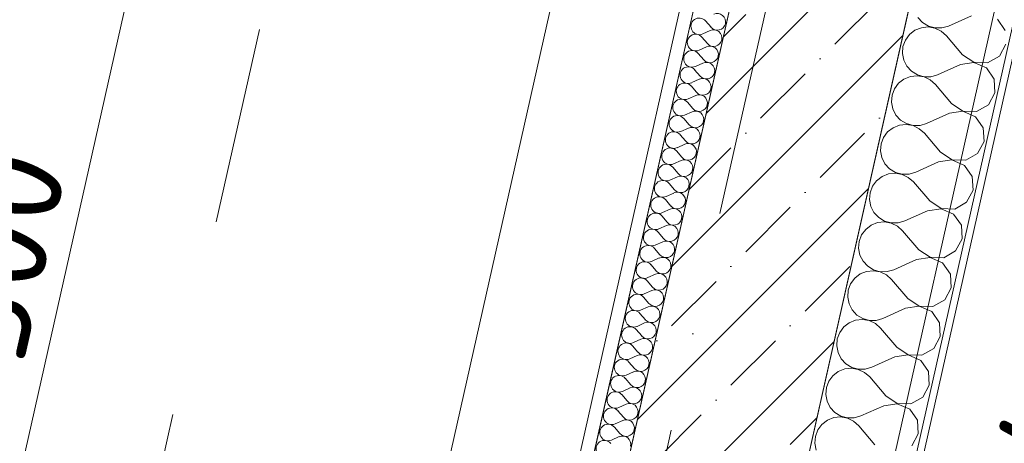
# Model space of a CAD drawing. Header units: millimetres. Extents: x -7218036 to -6936053, y 6003644 to 6210136.
# Tile 36 of 65: x -7186548 to -7185140, y 6137822 to 6138427. Entities that reach past the tile are written whole.
import ezdxf
from ezdxf.enums import TextEntityAlignment as Align

# ---------------------------------------------------------------- set-up
doc = ezdxf.new("R2010")
doc.units = ezdxf.units.MM
doc.header["$MEASUREMENT"] = 0
doc.linetypes.add('Штриховая', pattern=[564.444447, 282.222223, -282.222223])
doc.linetypes.add('Штрихпунктирная', pattern=[670.277762, 352.777767, -176.388884, 0, -141.111112])
for name, color, linetype in [('S - автостоянка.АР', 7, 'Continuous'), ('S - МОП.АР', 7, 'Continuous'), ('АР-Стены_внешние_.АР', 7, 'Continuous'), ('АР-Стены_Перегородки_100_.АР', 7, 'Continuous'), ('АР-Чертеж-Оси_Осевые размеры.АР', 7, 'Continuous'), ('АР-Чертеж-Размеры.АР', 7, 'Continuous'), ('Двери Archicad', 7, 'Continuous')]:
    doc.layers.add(name, color=color, linetype=linetype)
for name, color, linetype, lineweight in [('АР-рампа.АР_Ном._пера__1', 7, 'Continuous', 0), ('АР-Стены_внешние_.АР_Ном._пера__1', 7, 'Continuous', 0), ('АР-Стены_Перегородки_100_.АР_Ном._пера__1', 7, 'Continuous', 5), ('АР-Чертеж-Оси_Осевые размеры.АР_Ном._пера__120', 7, 'Continuous', 0), ('АР-Чертеж-Размеры.АР_Ном._пера__1', 7, 'Continuous', 0), ('Двери Archicad_Ном._пера__120', 7, 'Continuous', 0)]:
    doc.layers.add(name, color=color, linetype=linetype, lineweight=lineweight)
doc.styles.add('РЎР“Р•РќР•Р\xa0РР\xa0_РЎРўРР›Р¬_1', font='GOST_Common.ttf')
doc.styles.add('РЎР“Р•РќР•Р\xa0РР\xa0_РЎРўРР›Р¬_3', font='GOTHIC.TTF')
doc.dimstyles.new('СГЕНЕРИР_СТИЛЬ__8', dxfattribs={"dimtxt": 150, "dimasz": 190, "dimexe": 0.18, "dimexo": 2000, "dimgap": 0, "dimtad": 1, "dimdec": 0, "dimzin": 0, "dimdsep": 46, "dimtxsty": 'РЎР“Р•РќР•Р\xa0РР\xa0_РЎРўРР›Р¬_1', "dimblk": 'ARROWHEAD_6', "dimblk1": 'ARROWHEAD_6', "dimblk2": 'ARROWHEAD_6', "dimcen": 0.09, "dimclrd": 7, "dimclre": 7, "dimclrt": 7, "dimazin": 0, "dimtfac": 1, "dimtdec": 4, "dimtmove": 0, "dimatfit": 3, "dimfxl": 0, "dimtolj": 1, "dimtzin": 0, "dimarcsym": 0})

# ---------------------------------------------------------------- blocks, each defined once
blk = doc.blocks.new('Ворота Гаражные Подъемные 23[15]_2', base_point=(-6566190.3, 6562677.8))
at = {"layer": 'Двери Archicad_Ном._пера__120', "color": 7, "linetype": 'Штриховая', "lineweight": 0}
blk.add_line((-7185834.1, 6140065.7), (-7186482.7, 6137177.7), dxfattribs=at)
blk = doc.blocks.new('Стена_92_2', base_point=(-7193489.5, 6138607.9))
at = {"layer": 'Двери Archicad', "color": 7, "linetype": 'Continuous', "lineweight": 0}
blk.add_blockref('Ворота Гаражные Подъемные 23[15]_2', (-6566190.3, 6562677.8), dxfattribs=at)
blk = doc.blocks.new('*X298', base_point=(-6566190.3, 6562677.8))
at = {"layer": 'АР-Стены_Перегородки_100_.АР_Ном._пера__1', "color": 7, "linetype": 'Continuous', "lineweight": 0}
for p, q in [((-7185263.8, 6138430.5), (-7185257.1, 6138423.3)), ((-7185257.1, 6138423.3), (-7185248.7, 6138418.2)), ((-7185187.3, 6138433), (-7185219.9, 6138418.4)), ((-7185138.9, 6138412.1), (-7185150.1, 6138428.1)), ((-7185275.7, 6138406.2), (-7185281.6, 6138398.3)), ((-7185267.9, 6138412.3), (-7185275.7, 6138406.2)), ((-7185258.8, 6138415.9), (-7185267.9, 6138412.3)), ((-7185249, 6138417), (-7185258.8, 6138415.9)), ((-7185239.3, 6138415.3), (-7185249, 6138417)), ((-7185248.7, 6138418.2), (-7185239.2, 6138415.6)), ((-7185230.4, 6138411), (-7185239.3, 6138415.3)), ((-7185239.2, 6138415.6), (-7185229.4, 6138415.6)), ((-7185223, 6138404.5), (-7185230.4, 6138411)), ((-7185229.4, 6138415.6), (-7185219.9, 6138418.4)), ((-7185281.6, 6138398.3), (-7185285.1, 6138389.1)), ((-7185199.9, 6138377.3), (-7185223, 6138404.5)), ((-7185147.2, 6138375.5), (-7185137.8, 6138392.6)), ((-7185285.1, 6138389.1), (-7185285.9, 6138379.3)), ((-7185285.9, 6138379.3), (-7185284, 6138369.6)), ((-7185199.9, 6138377.3), (-7185183.6, 6138366.5)), ((-7185284, 6138369.6), (-7185279.5, 6138360.8)), ((-7185203, 6138363.3), (-7185235.6, 6138348.7)), ((-7185183.7, 6138366.2), (-7185203, 6138363.3)), ((-7185165.8, 6138358.4), (-7185183.7, 6138366.2)), ((-7185183.6, 6138366.5), (-7185164.1, 6138365.8)), ((-7185164.1, 6138365.8), (-7185147.2, 6138375.5)), ((-7185279.5, 6138360.8), (-7185272.8, 6138353.6)), ((-7185272.8, 6138353.6), (-7185264.4, 6138348.5)), ((-7185154.6, 6138342.4), (-7185165.8, 6138358.4)), ((-7185291.4, 6138336.6), (-7185297.2, 6138328.6)), ((-7185283.6, 6138342.6), (-7185291.4, 6138336.6)), ((-7185274.4, 6138346.2), (-7185283.6, 6138342.6)), ((-7185264.6, 6138347.3), (-7185274.4, 6138346.2)), ((-7185254.9, 6138345.6), (-7185264.6, 6138347.3)), ((-7185264.4, 6138348.5), (-7185254.9, 6138345.9)), ((-7185254.9, 6138345.9), (-7185245, 6138345.9)), ((-7185246.1, 6138341.3), (-7185254.9, 6138345.6)), ((-7185238.7, 6138334.8), (-7185246.1, 6138341.3)), ((-7185245, 6138345.9), (-7185235.6, 6138348.7)), ((-7185153.5, 6138322.9), (-7185154.6, 6138342.4)), ((-7185297.2, 6138328.6), (-7185300.7, 6138319.4)), ((-7185215.5, 6138307.6), (-7185238.7, 6138334.8)), ((-7185162.8, 6138305.8), (-7185153.5, 6138322.9)), ((-7185300.7, 6138319.4), (-7185301.5, 6138309.6)), ((-7185301.5, 6138309.6), (-7185299.6, 6138299.9)), ((-7185215.5, 6138307.6), (-7185199.3, 6138296.8)), ((-7185299.6, 6138299.9), (-7185295.1, 6138291.1)), ((-7185218.6, 6138293.7), (-7185251.2, 6138279)), ((-7185199.3, 6138296.5), (-7185218.6, 6138293.7)), ((-7185199.3, 6138296.8), (-7185179.8, 6138296.1)), ((-7185181.4, 6138288.7), (-7185199.3, 6138296.5)), ((-7185179.8, 6138296.1), (-7185162.8, 6138305.8)), ((-7185295.1, 6138291.1), (-7185288.4, 6138283.9)), ((-7185288.4, 6138283.9), (-7185280, 6138278.8)), ((-7185280, 6138278.8), (-7185270.5, 6138276.2)), ((-7185260.7, 6138276.2), (-7185251.2, 6138279)), ((-7185170.2, 6138272.7), (-7185181.4, 6138288.7)), ((-7185307, 6138266.9), (-7185312.9, 6138258.9)), ((-7185299.2, 6138272.9), (-7185307, 6138266.9)), ((-7185290.1, 6138276.6), (-7185299.2, 6138272.9)), ((-7185280.3, 6138277.6), (-7185290.1, 6138276.6)), ((-7185270.6, 6138275.9), (-7185280.3, 6138277.6)), ((-7185261.7, 6138271.6), (-7185270.6, 6138275.9)), ((-7185270.5, 6138276.2), (-7185260.7, 6138276.2)), ((-7185254.3, 6138265.1), (-7185261.7, 6138271.6)), ((-7185231.2, 6138237.9), (-7185254.3, 6138265.1)), ((-7185169.1, 6138253.3), (-7185170.2, 6138272.7)), ((-7185312.9, 6138258.9), (-7185316.4, 6138249.7)), ((-7185178.5, 6138236.1), (-7185169.1, 6138253.3)), ((-7185316.4, 6138249.7), (-7185317.2, 6138239.9)), ((-7185317.2, 6138239.9), (-7185315.3, 6138230.2)), ((-7185231.2, 6138237.9), (-7185214.9, 6138227.1)), ((-7185315.3, 6138230.2), (-7185310.8, 6138221.4)), ((-7185234.3, 6138224), (-7185266.9, 6138209.3)), ((-7185215, 6138226.8), (-7185234.3, 6138224)), ((-7185197.1, 6138219.1), (-7185215, 6138226.8)), ((-7185214.9, 6138227.1), (-7185195.4, 6138226.4)), ((-7185195.4, 6138226.4), (-7185178.5, 6138236.1)), ((-7185310.8, 6138221.4), (-7185304.1, 6138214.2)), ((-7185304.1, 6138214.2), (-7185295.7, 6138209.1)), ((-7185295.7, 6138209.1), (-7185286.2, 6138206.5)), ((-7185276.3, 6138206.6), (-7185266.9, 6138209.3)), ((-7185185.9, 6138203.1), (-7185197.1, 6138219.1)), ((-7185322.7, 6138197.2), (-7185328.5, 6138189.2)), ((-7185314.9, 6138203.2), (-7185322.7, 6138197.2)), ((-7185305.7, 6138206.9), (-7185314.9, 6138203.2)), ((-7185295.9, 6138207.9), (-7185305.7, 6138206.9)), ((-7185286.2, 6138206.2), (-7185295.9, 6138207.9)), ((-7185286.2, 6138206.5), (-7185276.3, 6138206.6)), ((-7185277.4, 6138201.9), (-7185286.2, 6138206.2)), ((-7185270, 6138195.4), (-7185277.4, 6138201.9)), ((-7185246.8, 6138168.2), (-7185270, 6138195.4)), ((-7185184.8, 6138183.6), (-7185185.9, 6138203.1)), ((-7185328.5, 6138189.2), (-7185332, 6138180)), ((-7185194.1, 6138166.4), (-7185184.8, 6138183.6)), ((-7185332, 6138180), (-7185332.8, 6138170.2)), ((-7185332.8, 6138170.2), (-7185330.9, 6138160.5)), ((-7185246.8, 6138168.2), (-7185230.6, 6138157.4)), ((-7185211.1, 6138156.7), (-7185194.1, 6138166.4)), ((-7185330.9, 6138160.5), (-7185326.5, 6138151.8)), ((-7185249.9, 6138154.3), (-7185282.5, 6138139.6)), ((-7185230.6, 6138157.1), (-7185249.9, 6138154.3)), ((-7185230.6, 6138157.4), (-7185211.1, 6138156.7)), ((-7185212.7, 6138149.4), (-7185230.6, 6138157.1)), ((-7185326.5, 6138151.8), (-7185319.7, 6138144.5)), ((-7185311.6, 6138138.2), (-7185321.4, 6138137.2)), ((-7185319.7, 6138144.5), (-7185311.3, 6138139.4)), ((-7185301.9, 6138136.5), (-7185311.6, 6138138.2)), ((-7185311.3, 6138139.4), (-7185301.8, 6138136.8)), ((-7185292, 6138136.9), (-7185282.5, 6138139.6)), ((-7185201.5, 6138133.4), (-7185212.7, 6138149.4)), ((-7185338.3, 6138127.5), (-7185344.2, 6138119.6)), ((-7185330.5, 6138133.5), (-7185338.3, 6138127.5)), ((-7185321.4, 6138137.2), (-7185330.5, 6138133.5)), ((-7185293, 6138132.2), (-7185301.9, 6138136.5)), ((-7185301.8, 6138136.8), (-7185292, 6138136.9)), ((-7185285.6, 6138125.7), (-7185293, 6138132.2)), ((-7185262.5, 6138098.5), (-7185285.6, 6138125.7)), ((-7185200.5, 6138113.9), (-7185201.5, 6138133.4)), ((-7185347.7, 6138110.3), (-7185348.5, 6138100.5)), ((-7185344.2, 6138119.6), (-7185347.7, 6138110.3)), ((-7185209.8, 6138096.7), (-7185200.5, 6138113.9)), ((-7185348.5, 6138100.5), (-7185346.6, 6138090.8)), ((-7185262.5, 6138098.5), (-7185246.2, 6138087.7)), ((-7185226.7, 6138087), (-7185209.8, 6138096.7)), ((-7185346.6, 6138090.8), (-7185342.1, 6138082.1)), ((-7185342.1, 6138082.1), (-7185335.4, 6138074.8)), ((-7185265.6, 6138084.6), (-7185298.2, 6138069.9)), ((-7185246.3, 6138087.4), (-7185265.6, 6138084.6)), ((-7185228.4, 6138079.7), (-7185246.3, 6138087.4)), ((-7185246.2, 6138087.7), (-7185226.7, 6138087)), ((-7185337.1, 6138067.5), (-7185346.2, 6138063.8)), ((-7185327.3, 6138068.5), (-7185337.1, 6138067.5)), ((-7185335.4, 6138074.8), (-7185327, 6138069.7)), ((-7185317.5, 6138066.8), (-7185327.3, 6138068.5)), ((-7185327, 6138069.7), (-7185317.5, 6138067.1)), ((-7185307.6, 6138067.2), (-7185298.2, 6138069.9)), ((-7185217.2, 6138063.7), (-7185228.4, 6138079.7)), ((-7185354, 6138057.8), (-7185359.9, 6138049.9)), ((-7185346.2, 6138063.8), (-7185354, 6138057.8)), ((-7185317.5, 6138067.1), (-7185307.6, 6138067.2)), ((-7185308.7, 6138062.5), (-7185317.5, 6138066.8)), ((-7185301.3, 6138056), (-7185308.7, 6138062.5)), ((-7185278.1, 6138028.8), (-7185301.3, 6138056)), ((-7185216.1, 6138044.2), (-7185217.2, 6138063.7)), ((-7185363.3, 6138040.6), (-7185364.1, 6138030.8)), ((-7185359.9, 6138049.9), (-7185363.3, 6138040.6)), ((-7185225.4, 6138027), (-7185216.1, 6138044.2)), ((-7185364.1, 6138030.8), (-7185362.2, 6138021.1)), ((-7185278.1, 6138028.8), (-7185261.9, 6138018)), ((-7185242.4, 6138017.3), (-7185225.4, 6138027)), ((-7185362.2, 6138021.1), (-7185357.8, 6138012.4)), ((-7185357.8, 6138012.4), (-7185351.1, 6138005.1)), ((-7185281.3, 6138014.9), (-7185313.8, 6138000.2)), ((-7185261.9, 6138017.7), (-7185281.3, 6138014.9)), ((-7185261.9, 6138018), (-7185242.4, 6138017.3)), ((-7185244, 6138010), (-7185261.9, 6138017.7)), ((-7185352.7, 6137997.8), (-7185361.9, 6137994.1)), ((-7185342.9, 6137998.8), (-7185352.7, 6137997.8)), ((-7185351.1, 6138005.1), (-7185342.6, 6138000)), ((-7185333.2, 6137997.1), (-7185342.9, 6137998.8)), ((-7185342.6, 6138000), (-7185333.1, 6137997.4)), ((-7185324.3, 6137992.8), (-7185333.2, 6137997.1)), ((-7185333.1, 6137997.4), (-7185323.3, 6137997.5)), ((-7185323.3, 6137997.5), (-7185313.8, 6138000.2)), ((-7185232.8, 6137994), (-7185244, 6138010)), ((-7185369.7, 6137988.1), (-7185375.5, 6137980.2)), ((-7185361.9, 6137994.1), (-7185369.7, 6137988.1)), ((-7185317, 6137986.3), (-7185324.3, 6137992.8)), ((-7185293.8, 6137959.1), (-7185317, 6137986.3)), ((-7185231.8, 6137974.5), (-7185232.8, 6137994)), ((-7185379, 6137970.9), (-7185379.8, 6137961.1)), ((-7185375.5, 6137980.2), (-7185379, 6137970.9)), ((-7185241.1, 6137957.3), (-7185231.8, 6137974.5)), ((-7185379.8, 6137961.1), (-7185377.9, 6137951.5)), ((-7185293.8, 6137959.1), (-7185277.5, 6137948.3)), ((-7185258, 6137947.6), (-7185241.1, 6137957.3)), ((-7185377.9, 6137951.5), (-7185373.4, 6137942.7)), ((-7185373.4, 6137942.7), (-7185366.7, 6137935.5)), ((-7185296.9, 6137945.2), (-7185329.5, 6137930.5)), ((-7185277.6, 6137948), (-7185296.9, 6137945.2)), ((-7185259.7, 6137940.3), (-7185277.6, 6137948)), ((-7185277.5, 6137948.3), (-7185258, 6137947.6)), ((-7185368.4, 6137928.1), (-7185377.5, 6137924.4)), ((-7185358.6, 6137929.1), (-7185368.4, 6137928.1)), ((-7185366.7, 6137935.5), (-7185358.3, 6137930.3)), ((-7185348.9, 6137927.4), (-7185358.6, 6137929.1)), ((-7185358.3, 6137930.3), (-7185348.8, 6137927.7)), ((-7185340, 6137923.1), (-7185348.9, 6137927.4)), ((-7185348.8, 6137927.7), (-7185338.9, 6137927.8)), ((-7185338.9, 6137927.8), (-7185329.5, 6137930.5)), ((-7185248.5, 6137924.3), (-7185259.7, 6137940.3)), ((-7185385.3, 6137918.4), (-7185391.2, 6137910.5)), ((-7185377.5, 6137924.4), (-7185385.3, 6137918.4)), ((-7185332.6, 6137916.6), (-7185340, 6137923.1)), ((-7185309.4, 6137889.4), (-7185332.6, 6137916.6)), ((-7185247.4, 6137904.8), (-7185248.5, 6137924.3)), ((-7185394.6, 6137901.3), (-7185395.4, 6137891.4)), ((-7185391.2, 6137910.5), (-7185394.6, 6137901.3)), ((-7185256.7, 6137887.6), (-7185247.4, 6137904.8)), ((-7185395.4, 6137891.4), (-7185393.5, 6137881.8)), ((-7185309.4, 6137889.4), (-7185293.2, 6137878.6)), ((-7185273.7, 6137878), (-7185256.7, 6137887.6)), ((-7185393.5, 6137881.8), (-7185389.1, 6137873)), ((-7185389.1, 6137873), (-7185382.4, 6137865.8)), ((-7185312.6, 6137875.5), (-7185345.1, 6137860.9)), ((-7185293.2, 6137878.3), (-7185312.6, 6137875.5)), ((-7185293.2, 6137878.6), (-7185273.7, 6137878)), ((-7185275.3, 6137870.6), (-7185293.2, 6137878.3)), ((-7185264.2, 6137854.6), (-7185275.3, 6137870.6)), ((-7185384, 6137858.4), (-7185393.2, 6137854.7)), ((-7185374.2, 6137859.4), (-7185384, 6137858.4)), ((-7185382.4, 6137865.8), (-7185373.9, 6137860.6)), ((-7185364.5, 6137857.7), (-7185374.2, 6137859.4)), ((-7185373.9, 6137860.6), (-7185364.4, 6137858)), ((-7185355.6, 6137853.5), (-7185364.5, 6137857.7)), ((-7185364.4, 6137858), (-7185354.6, 6137858.1)), ((-7185354.6, 6137858.1), (-7185345.1, 6137860.9)), ((-7185401, 6137848.7), (-7185406.8, 6137840.8)), ((-7185393.2, 6137854.7), (-7185401, 6137848.7)), ((-7185348.3, 6137846.9), (-7185355.6, 6137853.5)), ((-7185325.1, 6137819.7), (-7185348.3, 6137846.9)), ((-7185263.1, 6137835.1), (-7185264.2, 6137854.6)), ((-7185410.3, 6137831.6), (-7185411.1, 6137821.7)), ((-7185406.8, 6137840.8), (-7185410.3, 6137831.6)), ((-7185272.4, 6137817.9), (-7185263.1, 6137835.1)), ((-7185411.1, 6137821.7), (-7185409.2, 6137812.1))]:
    blk.add_line(p, q, dxfattribs=at)
blk = doc.blocks.new('Стена_133_2', base_point=(-7185520.3, 6136993.1))
at = {"layer": 'АР-Стены_Перегородки_100_.АР', "linetype": 'Continuous', "lineweight": 0, "true_color": 0x000000}
h = blk.add_hatch(dxfattribs=at)
h.set_pattern_fill('Штукатурка__Гипс_01_0002', color=18, style=0, pattern_type=2)
h.set_pattern_definition([(45, (-6566190.34, 6563027.8), (-111.369318, 111.369318), [0, -105, 0, -157.5]), (110, (-6565840.34, 6563027.8), (148.001588, 53.868173), [0, -77, 0, -133])])
h.paths.add_polyline_path([(-7185431.3, 6137024.3), (-7184971.1, 6139073.3), (-7184980.8, 6139075.5), (-7185441, 6137026.5)])
at = {"layer": 'АР-Стены_Перегородки_100_.АР_Ном._пера__1', "color": 7, "linetype": 'Continuous', "lineweight": 0}
blk.add_line((-7185441, 6137026.5), (-7184980.8, 6139075.5), dxfattribs=at)
at = {"layer": 'АР-Стены_Перегородки_100_.АР_Ном._пера__1', "color": 7, "linetype": 'Continuous', "lineweight": 0, "flags": 128}
for points in [[(-7185127.2, 6139108.4), (-7185609.3, 6136961.8)], [(-7185431.3, 6137024.3), (-7184971.1, 6139073.3)]]:
    blk.add_lwpolyline(points, dxfattribs=at)
at = {"layer": 'АР-Стены_Перегородки_100_.АР', "color": 7, "lineweight": 0}
blk.add_blockref('*X298', (-6566190.3, 6562677.8), dxfattribs=at)
blk = doc.blocks.new('*X541', base_point=(-6566190.3, 6562677.8))
at = {"layer": 'АР-Стены_Перегородки_100_.АР_Ном._пера__1', "color": 7, "linetype": 'Continuous', "lineweight": 0}
for p, q in [((-7185567.2, 6138425.6), (-7185559.5, 6138416.6)), ((-7185571.4, 6138407), (-7185560.6, 6138411.9)), ((-7185572.5, 6138402.4), (-7185564.7, 6138393.3)), ((-7185577.7, 6138379.2), (-7185569.9, 6138370.1)), ((-7185576.6, 6138383.8), (-7185565.8, 6138388.7)), ((-7185581.8, 6138360.6), (-7185571, 6138365.5)), ((-7185582.9, 6138355.9), (-7185575.2, 6138346.9)), ((-7185587.1, 6138337.4), (-7185576.2, 6138342.2)), ((-7185588.1, 6138332.7), (-7185580.4, 6138323.7)), ((-7185593.3, 6138309.5), (-7185585.6, 6138300.4)), ((-7185592.3, 6138314.1), (-7185581.4, 6138319)), ((-7185597.5, 6138290.9), (-7185586.6, 6138295.8)), ((-7185598.5, 6138286.2), (-7185590.8, 6138277.2)), ((-7185602.7, 6138267.7), (-7185591.9, 6138272.5)), ((-7185603.8, 6138263), (-7185596, 6138254)), ((-7185609, 6138239.8), (-7185601.3, 6138230.7)), ((-7185607.9, 6138244.4), (-7185597.1, 6138249.3)), ((-7185613.2, 6138221.2), (-7185602.3, 6138226.1)), ((-7185614.2, 6138216.6), (-7185606.5, 6138207.5)), ((-7185618.4, 6138198), (-7185607.5, 6138202.9)), ((-7185619.4, 6138193.3), (-7185611.7, 6138184.3)), ((-7185624.6, 6138170.1), (-7185616.9, 6138161)), ((-7185623.6, 6138174.7), (-7185612.7, 6138179.6)), ((-7185628.8, 6138151.5), (-7185617.9, 6138156.4)), ((-7185629.9, 6138146.9), (-7185622.1, 6138137.8)), ((-7185634, 6138128.3), (-7185623.2, 6138133.2)), ((-7185639.2, 6138105), (-7185628.4, 6138109.9)), ((-7185635.1, 6138123.6), (-7185627.3, 6138114.6)), ((-7185640.3, 6138100.4), (-7185632.6, 6138091.3)), ((-7185644.5, 6138081.8), (-7185633.6, 6138086.7)), ((-7185645.5, 6138077.2), (-7185637.8, 6138068.1)), ((-7185650.7, 6138053.9), (-7185643, 6138044.9)), ((-7185649.7, 6138058.6), (-7185638.8, 6138063.5)), ((-7185654.9, 6138035.4), (-7185644, 6138040.2)), ((-7185655.9, 6138030.7), (-7185648.2, 6138021.7)), ((-7185660.1, 6138012.1), (-7185649.3, 6138017)), ((-7185661.2, 6138007.5), (-7185653.4, 6137998.4)), ((-7185666.4, 6137984.2), (-7185658.6, 6137975.2)), ((-7185665.3, 6137988.9), (-7185654.5, 6137993.8)), ((-7185670.5, 6137965.7), (-7185659.7, 6137970.5)), ((-7185671.6, 6137961), (-7185663.9, 6137952)), ((-7185675.8, 6137942.4), (-7185664.9, 6137947.3)), ((-7185676.8, 6137937.8), (-7185669.1, 6137928.7)), ((-7185682, 6137914.6), (-7185674.3, 6137905.5)), ((-7185681, 6137919.2), (-7185670.1, 6137924.1)), ((-7185686.2, 6137896), (-7185675.3, 6137900.9)), ((-7185687.2, 6137891.3), (-7185679.5, 6137882.3)), ((-7185691.4, 6137872.7), (-7185680.6, 6137877.6)), ((-7185692.5, 6137868.1), (-7185684.7, 6137859)), ((-7185697.7, 6137844.9), (-7185690, 6137835.8)), ((-7185696.6, 6137849.5), (-7185685.8, 6137854.4)), ((-7185701.9, 6137826.3), (-7185691, 6137831.2))]:
    blk.add_line(p, q, dxfattribs=at)
for centre, start, end in [((-7185550.5, 6138424.3), 347.3416, 114.2115), ((-7185576.3, 6138417.9), 40.4717, 294.2115), ((-7185550.5, 6138424.3), 220.4717, 347.3416), ((-7185581.5, 6138394.7), 40.4717, 294.2115), ((-7185555.7, 6138401.1), 347.3416, 114.2115), ((-7185555.7, 6138401.1), 220.4717, 347.3416), ((-7185586.7, 6138371.4), 40.4717, 294.2115), ((-7185560.9, 6138377.8), 347.3416, 114.2115), ((-7185566.1, 6138354.6), 347.3416, 114.2115), ((-7185560.9, 6138377.8), 220.4717, 347.3416), ((-7185591.9, 6138348.2), 40.4717, 294.2115), ((-7185566.1, 6138354.6), 220.4717, 347.3416), ((-7185597.2, 6138325), 40.4717, 294.2115), ((-7185571.3, 6138331.4), 347.3416, 114.2115), ((-7185571.3, 6138331.4), 220.4717, 347.3416), ((-7185602.4, 6138301.8), 40.4717, 294.2115), ((-7185576.5, 6138308.2), 347.3416, 114.2115), ((-7185581.8, 6138284.9), 347.3416, 114.2115), ((-7185576.5, 6138308.2), 220.4717, 347.3416), ((-7185607.6, 6138278.5), 40.4717, 294.2115), ((-7185581.8, 6138284.9), 220.4717, 347.3416), ((-7185612.8, 6138255.3), 40.4717, 294.2115), ((-7185587, 6138261.7), 347.3416, 114.2115), ((-7185587, 6138261.7), 220.4717, 347.3416), ((-7185618, 6138232.1), 40.4717, 294.2115), ((-7185592.2, 6138238.5), 347.3416, 114.2115), ((-7185597.4, 6138215.2), 347.3416, 114.2115), ((-7185592.2, 6138238.5), 220.4717, 347.3416), ((-7185623.3, 6138208.8), 40.4717, 294.2115), ((-7185597.4, 6138215.2), 220.4717, 347.3416), ((-7185628.5, 6138185.6), 40.4717, 294.2115), ((-7185602.6, 6138192), 347.3416, 114.2115), ((-7185607.9, 6138168.8), 347.3416, 114.2115), ((-7185602.6, 6138192), 220.4717, 347.3416), ((-7185633.7, 6138162.4), 40.4717, 294.2115), ((-7185607.9, 6138168.8), 220.4717, 347.3416), ((-7185613.1, 6138145.5), 347.3416, 114.2115), ((-7185638.9, 6138139.1), 40.4717, 294.2115), ((-7185613.1, 6138145.5), 220.4717, 347.3416), ((-7185644.1, 6138115.9), 40.4717, 294.2115), ((-7185618.3, 6138122.3), 347.3416, 114.2115), ((-7185623.5, 6138099.1), 347.3416, 114.2115), ((-7185618.3, 6138122.3), 220.4717, 347.3416), ((-7185649.3, 6138092.7), 40.4717, 294.2115), ((-7185623.5, 6138099.1), 220.4717, 347.3416), ((-7185628.7, 6138075.8), 347.3416, 114.2115), ((-7185654.6, 6138069.4), 40.4717, 294.2115), ((-7185628.7, 6138075.8), 220.4717, 347.3416), ((-7185659.8, 6138046.2), 40.4717, 294.2115), ((-7185633.9, 6138052.6), 347.3416, 114.2115), ((-7185639.2, 6138029.4), 347.3416, 114.2115), ((-7185633.9, 6138052.6), 220.4717, 347.3416), ((-7185665, 6138023), 40.4717, 294.2115), ((-7185639.2, 6138029.4), 220.4717, 347.3416), ((-7185670.2, 6137999.8), 40.4717, 294.2115), ((-7185644.4, 6138006.1), 347.3416, 114.2115), ((-7185644.4, 6138006.1), 220.4717, 347.3416), ((-7185675.4, 6137976.5), 40.4717, 294.2115), ((-7185649.6, 6137982.9), 347.3416, 114.2115), ((-7185654.8, 6137959.7), 347.3416, 114.2115), ((-7185649.6, 6137982.9), 220.4717, 347.3416), ((-7185680.6, 6137953.3), 40.4717, 294.2115), ((-7185654.8, 6137959.7), 220.4717, 347.3416), ((-7185685.9, 6137930.1), 40.4717, 294.2115), ((-7185660, 6137936.5), 347.3416, 114.2115), ((-7185660, 6137936.5), 220.4717, 347.3416), ((-7185691.1, 6137906.8), 40.4717, 294.2115), ((-7185665.2, 6137913.2), 347.3416, 114.2115), ((-7185670.5, 6137890), 347.3416, 114.2115), ((-7185665.2, 6137913.2), 220.4717, 347.3416), ((-7185696.3, 6137883.6), 40.4717, 294.2115), ((-7185670.5, 6137890), 220.4717, 347.3416), ((-7185701.5, 6137860.4), 40.4717, 294.2115), ((-7185675.7, 6137866.8), 347.3416, 114.2115), ((-7185675.7, 6137866.8), 220.4717, 347.3416), ((-7185706.7, 6137837.1), 40.4717, 294.2115), ((-7185680.9, 6137843.5), 347.3416, 114.2115), ((-7185686.1, 6137820.3), 347.3416, 114.2115), ((-7185680.9, 6137843.5), 220.4717, 347.3416), ((-7185712, 6137813.9), 40.4717, 294.2115)]:
    blk.add_arc(centre, 11.9, start, end, dxfattribs=at)
blk = doc.blocks.new('Стена_307_2', base_point=(-7185857.8, 6136996.3))
at = {"layer": 'АР-Стены_Перегородки_100_.АР_Ном._пера__1', "color": 7, "linetype": 'Continuous', "lineweight": 0, "flags": 128}
for points in [[(-7182569, 6151867.3), (-7185906.5, 6137007.3)], [(-7185857.8, 6136996.3), (-7182533.4, 6151797.8)]]:
    blk.add_lwpolyline(points, dxfattribs=at)
at = {"layer": 'АР-Стены_Перегородки_100_.АР', "color": 7, "lineweight": 0}
blk.add_blockref('*X541', (-6566190.3, 6562677.8), dxfattribs=at)
blk = doc.blocks.new('Стандартный Маркер Сетки[20]_2', base_point=(-7182312.1, 6152552))
at = {"layer": 'АР-Чертеж-Оси_Осевые размеры.АР_Ном._пера__120', "color": 7, "linetype": 'Штрихпунктирная', "lineweight": 0}
blk.add_line((-7182531.3, 6151576.3), (-7187093.8, 6131261.9), dxfattribs=at)
at = {"layer": 'АР-Чертеж-Оси_Осевые размеры.АР_Ном._пера__120', "color": 7, "lineweight": 0, "style": 'РЎР“Р•РќР•Р\xa0РР\xa0_РЎРўРР›Р¬_3'}
blk.add_attdef('AC_MarkerText_1', text='', height=350, rotation=347.3417, dxfattribs=at).set_placement((-7187352.5, 6129979.4), align=Align.TOP_CENTER)
blk = doc.blocks.new('Стандартный Маркер Сетки[35]_2', base_point=(-7182312.1, 6152552))
at = {"layer": 'АР-Чертеж-Оси_Осевые размеры.АР_Ном._пера__120', "color": 7, "linetype": 'Штрихпунктирная', "lineweight": 0}
blk.add_line((-7182531.3, 6151576.3), (-7187093.8, 6131261.9), dxfattribs=at)
at = {"layer": 'АР-Чертеж-Оси_Осевые размеры.АР_Ном._пера__120', "color": 7, "lineweight": 0, "style": 'РЎР“Р•РќР•Р\xa0РР\xa0_РЎРўРР›Р¬_3'}
blk.add_attdef('AC_MarkerText_1', text='', height=350, rotation=347.3417, dxfattribs=at).set_placement((-7187352.5, 6129979.4), align=Align.TOP_CENTER)
blk = doc.blocks.new('Стандартный Маркер Сетки[38]_2', base_point=(-7182312.1, 6152552))
at = {"layer": 'АР-Чертеж-Оси_Осевые размеры.АР_Ном._пера__120', "color": 7, "linetype": 'Штрихпунктирная', "lineweight": 0}
blk.add_line((-7182531.3, 6151576.3), (-7187093.8, 6131261.9), dxfattribs=at)
at = {"layer": 'АР-Чертеж-Оси_Осевые размеры.АР_Ном._пера__120', "color": 7, "lineweight": 0, "style": 'РЎР“Р•РќР•Р\xa0РР\xa0_РЎРўРР›Р¬_3'}
blk.add_attdef('AC_MarkerText_1', text='', height=350, rotation=347.3417, dxfattribs=at).set_placement((-7187352.5, 6129979.4), align=Align.TOP_CENTER)
blk = doc.blocks.new('Стандартный Маркер Сетки[39]_2', base_point=(-7182312.1, 6152552))
at = {"layer": 'АР-Чертеж-Оси_Осевые размеры.АР_Ном._пера__120', "color": 7, "linetype": 'Штрихпунктирная', "lineweight": 0}
blk.add_line((-7182531.3, 6151576.3), (-7187093.8, 6131261.9), dxfattribs=at)
at = {"layer": 'АР-Чертеж-Оси_Осевые размеры.АР_Ном._пера__120', "color": 7, "lineweight": 0, "style": 'РЎР“Р•РќР•Р\xa0РР\xa0_РЎРўРР›Р¬_3'}
blk.add_attdef('AC_MarkerText_1', text='', height=350, rotation=347.3417, dxfattribs=at).set_placement((-7187352.5, 6129979.4), align=Align.TOP_CENTER)
blk = doc.blocks.new('Стандартный Маркер Сетки[146]_2', base_point=(-7182312.1, 6152552))
at = {"layer": 'АР-Чертеж-Оси_Осевые размеры.АР_Ном._пера__120', "color": 7, "linetype": 'Штрихпунктирная', "lineweight": 0}
blk.add_line((-7182531.3, 6151576.3), (-7187093.8, 6131261.9), dxfattribs=at)
at = {"layer": 'АР-Чертеж-Оси_Осевые размеры.АР_Ном._пера__120', "color": 7, "lineweight": 0, "style": 'РЎР“Р•РќР•Р\xa0РР\xa0_РЎРўРР›Р¬_3'}
blk.add_attdef('AC_MarkerText_1', text='', height=350, rotation=347.3417, dxfattribs=at).set_placement((-7187352.5, 6129979.4), align=Align.TOP_CENTER)
blk = doc.blocks.new('Стандартный Маркер Сетки[161]_2', base_point=(-7182312.1, 6152552))
at = {"layer": 'АР-Чертеж-Оси_Осевые размеры.АР_Ном._пера__120', "color": 7, "linetype": 'Штрихпунктирная', "lineweight": 0}
blk.add_line((-7182531.3, 6151576.3), (-7187093.8, 6131261.9), dxfattribs=at)
at = {"layer": 'АР-Чертеж-Оси_Осевые размеры.АР_Ном._пера__120', "color": 7, "lineweight": 0, "style": 'РЎР“Р•РќР•Р\xa0РР\xa0_РЎРўРР›Р¬_3'}
blk.add_attdef('AC_MarkerText_1', text='', height=350, rotation=347.3417, dxfattribs=at).set_placement((-7187352.5, 6129979.4), align=Align.TOP_CENTER)
blk = doc.blocks.new('Стандартный Маркер Сетки[164]_2', base_point=(-7182312.1, 6152552))
at = {"layer": 'АР-Чертеж-Оси_Осевые размеры.АР_Ном._пера__120', "color": 7, "linetype": 'Штрихпунктирная', "lineweight": 0}
blk.add_line((-7182531.3, 6151576.3), (-7187093.8, 6131261.9), dxfattribs=at)
at = {"layer": 'АР-Чертеж-Оси_Осевые размеры.АР_Ном._пера__120', "color": 7, "lineweight": 0, "style": 'РЎР“Р•РќР•Р\xa0РР\xa0_РЎРўРР›Р¬_3'}
blk.add_attdef('AC_MarkerText_1', text='', height=350, rotation=347.3417, dxfattribs=at).set_placement((-7187352.5, 6129979.4), align=Align.TOP_CENTER)
blk = doc.blocks.new('Стандартный Маркер Сетки[165]_2', base_point=(-7182312.1, 6152552))
at = {"layer": 'АР-Чертеж-Оси_Осевые размеры.АР_Ном._пера__120', "color": 7, "linetype": 'Штрихпунктирная', "lineweight": 0}
blk.add_line((-7182531.3, 6151576.3), (-7187093.8, 6131261.9), dxfattribs=at)
at = {"layer": 'АР-Чертеж-Оси_Осевые размеры.АР_Ном._пера__120', "color": 7, "lineweight": 0, "style": 'РЎР“Р•РќР•Р\xa0РР\xa0_РЎРўРР›Р¬_3'}
blk.add_attdef('AC_MarkerText_1', text='', height=350, rotation=347.3417, dxfattribs=at).set_placement((-7187352.5, 6129979.4), align=Align.TOP_CENTER)
blk = doc.blocks.new('*D1080', base_point=(-6566190.3, 6562677.8))
at = {"layer": 'АР-Чертеж-Размеры.АР_Ном._пера__1', "color": 7, "linetype": 'Continuous', "lineweight": 0}
for p, q in [((-7186337, 6138713.2), (-7185898.7, 6140664.6)), ((-7186154, 6138672.1), (-7187245.5, 6138917.2)), ((-7186412.6, 6138832.7), (-7186261.3, 6138593.7)), ((-7186665.7, 6137249.6), (-7186337, 6138713.2)), ((-7186482.8, 6137208.6), (-7187574.2, 6137453.7)), ((-7186741.3, 6137369.1), (-7186590, 6137130.2)), ((-7186698.6, 6137103.3), (-7186665.7, 6137249.6))]:
    blk.add_line(p, q, dxfattribs=at)
at = {"layer": 'АР-Чертеж-Размеры.АР_Ном._пера__1', "color": 7, "lineweight": 0, "insert": (-7186579.5, 6137770.1), "char_height": 150, "attachment_point": 7, "rotation": 77.3416, "style": 'РЎР“Р•РќР•Р\xa0РР\xa0_РЎРўРР›Р¬_1'}
blk.add_mtext('\\A1;{\\pql;\\fGOST Common|b0|i0|c204|p0;\\W1.000000;1\xa0500}', dxfattribs=at)
blk = doc.blocks.new('ARROWHEAD_6')
at = {"color": 0, "linetype": 'Continuous', "lineweight": 0}
for p, q in [((-0.5, -0.5), (0.5, 0.5)), ((0, 0), (-1, 0))]:
    blk.add_line(p, q, dxfattribs=at)
blk = doc.blocks.new('*D1096', base_point=(-6566190.3, 6562677.8))
at = {"layer": 'АР-Чертеж-Размеры.АР_Ном._пера__1', "color": 7, "linetype": 'Continuous', "lineweight": 0}
for p, q in [((-7184700.6, 6139012.6), (-7184667.7, 6139158.9)), ((-7184624.9, 6138893.1), (-7184776.2, 6139132)), ((-7184517.6, 6138971.5), (-7184883.5, 6139053.6)), ((-7185237.5, 6136622.1), (-7184700.6, 6139012.6)), ((-7185313.1, 6136741.5), (-7185161.8, 6136502.6)), ((-7185054.5, 6136581), (-7185420.4, 6136663.1)), ((-7185270.3, 6136475.7), (-7185237.5, 6136622.1))]:
    blk.add_line(p, q, dxfattribs=at)
at = {"layer": 'АР-Чертеж-Размеры.АР_Ном._пера__1', "color": 7, "lineweight": 0, "insert": (-7185052.2, 6137583.8), "char_height": 150, "attachment_point": 7, "rotation": 77.3416, "style": 'РЎР“Р•РќР•Р\xa0РР\xa0_РЎРўРР›Р¬_1'}
blk.add_mtext('\\A1;{\\pql;\\fGOST Common|b0|i0|c204|p0;\\W1.000000;2\xa0450}', dxfattribs=at)
blk = doc.blocks.new('*D1117', base_point=(-6566190.3, 6562677.8))
at = {"layer": 'АР-Чертеж-Размеры.АР_Ном._пера__1', "color": 7, "linetype": 'Continuous', "lineweight": 0}
for p, q in [((-7185069.5, 6138634.8), (-7184987.4, 6139000.7)), ((-7184909, 6138893.4), (-7185147.9, 6138742.1)), ((-7185174.8, 6138850.6), (-7185028.5, 6138817.7)), ((-7185028.5, 6138817.7), (-7182130.3, 6138166.8)), ((-7182171.4, 6137983.9), (-7182089.2, 6138349.8)), ((-7182249.8, 6138091.2), (-7182010.8, 6138242.5)), ((-7182130.3, 6138166.8), (-7181983.9, 6138134))]:
    blk.add_line(p, q, dxfattribs=at)
at = {"layer": 'АР-Чертеж-Размеры.АР_Ном._пера__1', "color": 7, "lineweight": 0, "insert": (-7183805.4, 6138573.8), "char_height": 150, "attachment_point": 7, "rotation": 347.3417, "style": 'РЎР“Р•РќР•Р\xa0РР\xa0_РЎРўРР›Р¬_1'}
blk.add_mtext('\\A1;{\\pql;\\fGOST Common|b0|i0|c204|p0;\\W1.000000;2\xa0970}', dxfattribs=at)
blk = doc.blocks.new('Стена_446_2', base_point=(-7185758.6, 6136867.2))
at = {"layer": 'АР-Стены_внешние_.АР', "linetype": 'Continuous', "lineweight": 0, "true_color": 0x000000}
h = blk.add_hatch(dxfattribs=at)
h.set_pattern_fill('Железобетон__project__0002', color=18, style=0, pattern_type=2)
h.set_pattern_definition([(45, (-6566190.34, 6562677.8), (-84.852814, 84.852814), []), (45, (-6566232.77, 6562720.22), (-84.852814, 84.852814), [90, -30, 0, -30])])
h.paths.add_polyline_path([(-7185609.3, 6136961.8), (-7183936.4, 6144410.3), (-7184180.3, 6144465.1), (-7185853.2, 6137016.6)])
at = {"layer": 'АР-Стены_внешние_.АР_Ном._пера__1', "color": 7, "linetype": 'Continuous', "lineweight": 5, "flags": 128}
for points in [[(-7184180.3, 6144465.1), (-7185853.2, 6137016.6)], [(-7185609.3, 6136961.8), (-7183936.4, 6144410.3)]]:
    blk.add_lwpolyline(points, dxfattribs=at)
blk = doc.blocks.new('Пандус Прямой 23[253]_2', base_point=(-7187440.7, 6138961.1))
at = {"layer": 'АР-рампа.АР_Ном._пера__1', "color": 7, "linetype": 'Continuous', "lineweight": 0}
for p, q in [((-7185757.6, 6138583.1), (-7186086.3, 6137119.5)), ((-7185562.4, 6138539.2), (-7185891.2, 6137075.7))]:
    blk.add_line(p, q, dxfattribs=at)
at = {"layer": 'АР-рампа.АР_Ном._пера__1', "color": 7, "linetype": 'Continuous', "lineweight": 0, "style": 'РЎР“Р•РќР•Р\xa0РР\xa0_РЎРўРР›Р¬_1'}
blk.add_attdef('mainPercentage', text='', height=300, rotation=77.3417, dxfattribs=at).set_placement((-7187747.1, 6138276.6), align=Align.MIDDLE_CENTER)

msp = doc.modelspace()

# ---------------------------------------------------------------- linework, layer by layer
at = {"layer": 'S - автостоянка.АР', "color": 9, "linetype": 'Continuous', "lineweight": 0, "true_color": 0xaec5d5, "flags": 128}
msp.add_lwpolyline([(-7185014.5, 6139062.6), (-7185465.9, 6137052.6), (-7185270.1, 6137008.6), (-7185350.1, 6136652.5), (-7182569.5, 6136028), (-7182515.8, 6136267), (-7182038.1, 6138394.1)], close=True, dxfattribs=at)
at = {"layer": 'S - МОП.АР', "color": 254, "linetype": 'Continuous', "lineweight": 0, "true_color": 0xd6d6d6, "flags": 128}
msp.add_lwpolyline([(-7193178.3, 6139993.2), (-7193469.8, 6138695.5), (-7185927.8, 6137001.6), (-7183536.1, 6147649.9), (-7191078.2, 6149343.8), (-7191576.4, 6147125.5), (-7191576.5, 6147125.5), (-7192214.2, 6144286), (-7192477.2, 6143115.2), (-7192915.4, 6141164.1)], close=True, dxfattribs=at)

# ---------------------------------------------------------------- block references
at = {"layer": 'АР-рампа.АР_Ном._пера__1', "color": 7, "linetype": 'Continuous', "lineweight": 0}
msp.add_blockref('Пандус Прямой 23[253]_2', (-7187440.7, 6138961.1), dxfattribs=at)
at = {"layer": 'АР-Стены_внешние_.АР', "color": 7, "lineweight": 0}
for name, p in [('Стена_446_2', (-7185758.6, 6136867.2)), ('Стена_92_2', (-7193489.5, 6138607.9))]:
    msp.add_blockref(name, p, dxfattribs=at)
at = {"layer": 'АР-Стены_Перегородки_100_.АР', "color": 7, "lineweight": 0}
for name, p in [('Стена_307_2', (-7185857.8, 6136996.3)), ('Стена_133_2', (-7185520.3, 6136993.1))]:
    msp.add_blockref(name, p, dxfattribs=at)
at = {"layer": 'АР-Чертеж-Оси_Осевые размеры.АР', "color": 8, "linetype": 'Continuous', "lineweight": 15}
for name in ['Стандартный Маркер Сетки[20]_2', 'Стандартный Маркер Сетки[35]_2', 'Стандартный Маркер Сетки[38]_2', 'Стандартный Маркер Сетки[39]_2', 'Стандартный Маркер Сетки[146]_2', 'Стандартный Маркер Сетки[161]_2', 'Стандартный Маркер Сетки[164]_2', 'Стандартный Маркер Сетки[165]_2']:
    msp.add_blockref(name, (-7182312.1, 6152552), dxfattribs=at)

# ---------------------------------------------------------------- dimensions: what is measured, and where the dimension line sits
at = {"layer": 'АР-Чертеж-Размеры.АР', "color": 7, "linetype": 'Continuous', "lineweight": 0}
for base, p1, p2, angle, picture, middle, turn in [((-7186337, 6138713.2), (-7187769.4, 6137497.5), (-7187440.7, 6138961.1), 77.3416, '*D1080', (-7186596.3, 6138037.6), 77.3416), ((-7184700.6, 6139012.6), (-7185370.7, 6136652), (-7185049.1, 6139090.8), 77.3416, '*D1096', (-7185069, 6137851.3), 77.3416), ((-7182130.3, 6138166.8), (-7185028.5, 6138817.7), (-7182130.3, 6138166.8), 347.3417, '*D1117', (-7183538, 6138590.6), 347.3417)]:
    dim = msp.add_linear_dim(base=base, p1=p1, p2=p2, angle=angle, dimstyle='СГЕНЕРИР_СТИЛЬ__8', dxfattribs=at)
    dim.commit()
    dim.dimension.update_dxf_attribs({"geometry": picture, "text_midpoint": middle, "dimtype": 160, "text_rotation": turn})

doc.saveas('drawing.dxf')
